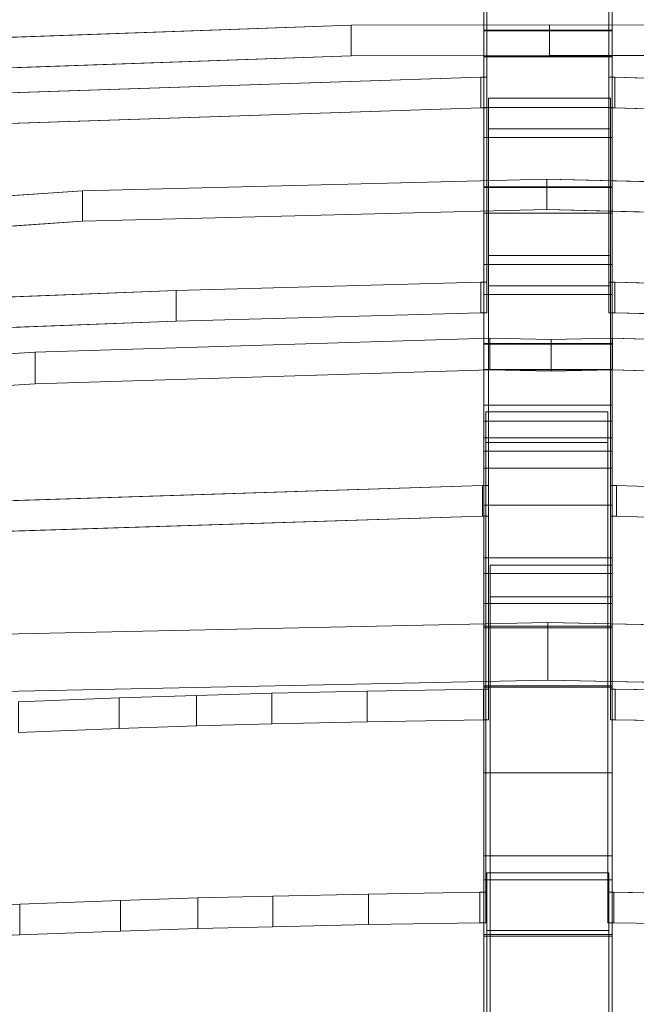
# Model space of a CAD drawing. Header units: millimetres. Extents: x -211 to 218, y -248 to 286.
# Tile 154 of 214: x -21 to 8, y 192 to 238. Entities that reach past the tile are written whole.
import ezdxf

# ---------------------------------------------------------------- set-up
doc = ezdxf.new("R2010")
doc.units = ezdxf.units.MM
doc.header["$LTSCALE"] = 25.4
doc.layers.add('None', color=7, linetype='Continuous', lineweight=9)

msp = doc.modelspace()

# ---------------------------------------------------------------- linework, layer by layer
at = {"layer": 'None', "color": 7, "linetype": 'Continuous', "lineweight": 9}
for points, invisible_edges in [([(-26.595, 247.873, 262.288), (0.854, 234.957, 265.449), (1.133, 248.682, 262.091), (-10.693, 259.338, 259.483)], 15), ([(18.657, 259.338, 259.483), (6.833, 248.682, 262.091), (7.11, 234.957, 265.449), (34.56, 247.873, 262.288)], 15), ([(-10.693, 257.912, 253.655), (1.133, 247.256, 256.263), (0.854, 233.531, 259.621), (-26.595, 246.447, 256.46)], 15), ([(34.56, 246.447, 256.46), (7.11, 233.531, 259.621), (6.833, 247.256, 256.263), (18.657, 257.912, 253.655)], 15), ([(0.988, 239.489, 222.177), (0.988, 233.536, 193.318), (0.988, 251.971, 327.491)], 11), ([(0.988, 181.96, 78.677), (0.988, 251.971, 327.491), (0.988, 233.536, 193.318), (0.988, 232.141, 187.792)], 10), ([(6.988, 251.971, 327.491), (6.988, 233.536, 193.318), (6.988, 239.489, 222.177)], 11), ([(6.988, 232.141, 187.792), (6.988, 233.536, 193.318), (6.988, 251.971, 327.491), (6.988, 181.96, 78.677)], 10), ([(-22.472, 251.521, 225.321), (-26.595, 240.436, 228.033), (-26.329, 224.487, 231.935), (-13.374, 224.986, 231.813)], 11), ([(-13.374, 224.986, 231.813), (0.854, 225.379, 231.717), (1.133, 241.292, 227.823), (-22.472, 251.521, 225.321)], 14), ([(30.436, 251.521, 225.321), (6.833, 241.292, 227.823), (7.11, 225.379, 231.717), (21.338, 224.986, 231.813)], 11), ([(-13.374, 223.56, 225.985), (-26.329, 223.061, 226.107), (-26.595, 239.01, 222.205), (0.731, 250.713, 219.341)], 14), ([(0.731, 250.713, 219.341), (0.854, 223.953, 225.889), (-13.374, 223.56, 225.985)], 9), ([(0.731, 250.713, 219.341), (1.133, 239.866, 221.995), (1.133, 223.953, 225.889), (0.854, 223.953, 225.889)], 9), ([(7.11, 223.953, 225.889), (6.833, 223.953, 225.889), (6.833, 239.866, 221.995), (7.245, 250.713, 219.341)], 12), ([(21.338, 223.56, 225.985), (7.11, 223.953, 225.889), (7.245, 250.713, 219.341)], 10), ([(7.245, 250.713, 219.341), (34.56, 239.01, 222.205), (34.293, 223.061, 226.107), (21.338, 223.56, 225.985)], 11), ([(0.988, 250.575, 219.266), (0.988, 244.45, 190.563), (0.988, 233.536, 193.318), (0.988, 239.489, 222.177)], 12), ([(6.988, 239.489, 222.177), (6.988, 233.536, 193.318), (6.988, 244.45, 190.563), (6.988, 250.575, 219.266)], 9), ([(0.854, 234.957, 265.449), (1.133, 234.957, 265.449), (1.133, 248.682, 262.091)], 8), ([(6.833, 248.682, 262.091), (6.833, 234.957, 265.449), (7.11, 234.957, 265.449)], 8), ([(-26.595, 247.873, 262.288), (-26.329, 234.053, 265.67), (0.854, 234.957, 265.449)], 9), ([(7.11, 234.957, 265.449), (34.293, 234.053, 265.67), (34.56, 247.873, 262.288)], 10), ([(1.133, 247.256, 256.263), (1.133, 233.531, 259.621), (0.854, 233.531, 259.621)], 8), ([(7.11, 233.531, 259.621), (6.833, 233.531, 259.621), (6.833, 247.256, 256.263)], 8), ([(0.854, 233.531, 259.621), (-26.329, 232.626, 259.842), (-26.595, 246.447, 256.46)], 10), ([(34.56, 246.447, 256.46), (34.293, 232.626, 259.842), (7.11, 233.531, 259.621)], 9), ([(-2.906, 244.761, 190.9), (-9.236, 244.666, 190.923), (1.206, 233.973, 193.539)], 10), ([(4.061, 244.797, 190.891), (-2.906, 244.761, 190.9), (1.206, 233.973, 193.539), (6.906, 233.973, 193.539)], 10), ([(6.906, 233.973, 193.539), (11.028, 244.761, 190.9), (4.061, 244.797, 190.891)], 9), ([(6.906, 233.973, 193.539), (17.347, 244.666, 190.923), (11.028, 244.761, 190.9)], 9), ([(-26.521, 233.058, 193.763), (-14.918, 244.523, 190.958), (-21.701, 244.25, 191.025)], 9), ([(-14.918, 244.523, 190.958), (-26.521, 233.058, 193.763), (-26.293, 215.003, 198.181), (0.927, 215.883, 197.965)], 11), ([(0.927, 215.883, 197.965), (1.206, 233.973, 193.539), (-9.236, 244.666, 190.923), (-14.918, 244.523, 190.958)], 11), ([(23.028, 244.523, 190.958), (17.347, 244.666, 190.923), (6.906, 233.973, 193.539), (7.184, 215.883, 197.965)], 14), ([(7.184, 215.883, 197.965), (34.403, 215.003, 198.181), (34.633, 233.058, 193.763), (23.028, 244.523, 190.958)], 14), ([(1.206, 232.547, 187.711), (-9.236, 243.24, 185.095), (-2.906, 243.335, 185.071)], 9), ([(6.906, 232.547, 187.711), (1.206, 232.547, 187.711), (-2.906, 243.335, 185.071), (4.061, 243.371, 185.063)], 10), ([(4.061, 243.371, 185.063), (11.028, 243.335, 185.071), (6.906, 232.547, 187.711)], 10), ([(11.028, 243.335, 185.071), (17.347, 243.24, 185.095), (6.906, 232.547, 187.711)], 10), ([(0.927, 214.457, 192.137), (-26.293, 213.577, 192.353), (-26.521, 231.632, 187.935), (-14.918, 243.097, 185.13)], 14), ([(-21.701, 242.824, 185.197), (-14.918, 243.097, 185.13), (-26.521, 231.632, 187.935)], 10), ([(-14.918, 243.097, 185.13), (-9.236, 243.24, 185.095), (1.206, 232.547, 187.711), (0.927, 214.457, 192.137)], 14), ([(0.988, 226.213, 158.992), (0.988, 232.141, 187.792), (0.988, 243.259, 184.985), (0.988, 237.157, 156.389)], 9), ([(7.184, 214.457, 192.137), (6.906, 232.547, 187.711), (17.347, 243.24, 185.095), (23.028, 243.097, 185.13)], 11), ([(6.988, 237.157, 156.389), (6.988, 243.259, 184.985), (6.988, 232.141, 187.792), (6.988, 226.213, 158.992)], 12), ([(23.028, 243.097, 185.13), (34.633, 231.632, 187.935), (34.403, 213.577, 192.353), (7.184, 214.457, 192.137)], 11), ([(0.854, 225.379, 231.717), (1.133, 225.379, 231.717), (1.133, 241.292, 227.823)], 8), ([(6.833, 241.292, 227.823), (6.833, 225.379, 231.717), (7.11, 225.379, 231.717)], 8), ([(-26.521, 225.657, 159.5), (-5.208, 237.384, 156.631), (-21.921, 236.789, 156.776), (-27.737, 236.444, 156.861)], 9), ([(-20.734, 205.771, 164.366), (-16.032, 205.961, 164.319), (-5.208, 237.384, 156.631), (-26.521, 225.657, 159.5)], 14), ([(-5.208, 237.384, 156.631), (-16.032, 205.961, 164.319), (-12.432, 206.08, 164.29)], 9), ([(-5.208, 237.384, 156.631), (-12.432, 206.08, 164.29), (-8.906, 206.175, 164.267)], 9), ([(-5.208, 237.384, 156.631), (-8.906, 206.175, 164.267), (-4.449, 206.27, 164.244)], 9), ([(4.061, 237.395, 156.628), (-5.208, 237.384, 156.631), (1.206, 226.632, 159.261), (6.906, 226.632, 159.261)], 10), ([(-4.449, 206.27, 164.244), (0.976, 206.365, 164.22), (1.206, 226.632, 159.261), (-5.208, 237.384, 156.631)], 14), ([(6.906, 226.632, 159.261), (13.318, 237.384, 156.631), (4.061, 237.395, 156.628)], 9), ([(13.318, 237.384, 156.631), (6.906, 226.632, 159.261), (7.135, 206.365, 164.22), (12.559, 206.27, 164.244)], 11), ([(0.988, 237.157, 156.389), (0.988, 237.122, 156.22), (0.988, 226.213, 158.992)], 8), ([(6.988, 226.213, 158.992), (6.988, 237.122, 156.22), (6.988, 237.157, 156.389)], 8), ([(-27.737, 235.018, 151.033), (-21.921, 235.363, 150.948), (-5.208, 235.958, 150.803), (-26.521, 224.231, 153.672)], 12), ([(-26.521, 224.231, 153.672), (-5.208, 235.958, 150.803), (-16.032, 204.535, 158.491), (-20.734, 204.345, 158.538)], 11), ([(-12.432, 204.654, 158.462), (-16.032, 204.535, 158.491), (-5.208, 235.958, 150.803)], 10), ([(-8.906, 204.749, 158.439), (-12.432, 204.654, 158.462), (-5.208, 235.958, 150.803)], 10), ([(-4.449, 204.844, 158.416), (-8.906, 204.749, 158.439), (-5.208, 235.958, 150.803)], 10), ([(6.906, 225.206, 153.433), (1.206, 225.206, 153.433), (-5.208, 235.958, 150.803), (4.061, 235.969, 150.8)], 10), ([(-5.208, 235.958, 150.803), (1.206, 225.206, 153.433), (0.976, 204.939, 158.392), (-4.449, 204.844, 158.416)], 11), ([(4.061, 235.969, 150.8), (13.318, 235.958, 150.803), (6.906, 225.206, 153.433)], 10), ([(12.559, 204.844, 158.416), (7.135, 204.939, 158.392), (6.906, 225.206, 153.433), (13.318, 235.958, 150.803)], 14), ([(0.988, 224.809, 153.468), (0.988, 235.931, 150.641), (0.988, 235.904, 150.515)], 8), ([(0.988, 235.904, 150.515), (0.988, 229.827, 122.047), (0.988, 218.893, 124.693), (0.988, 224.809, 153.468)], 14), ([(6.988, 235.904, 150.515), (6.988, 235.931, 150.641), (6.988, 224.809, 153.468)], 8), ([(6.988, 224.809, 153.468), (6.988, 218.893, 124.693), (6.988, 229.827, 122.047), (6.988, 235.904, 150.515)], 11), ([(0.927, 215.883, 197.965), (1.206, 215.883, 197.965), (1.206, 233.973, 193.539)], 8), ([(6.906, 233.973, 193.539), (6.906, 215.883, 197.965), (7.184, 215.883, 197.965)], 8), ([(1.206, 232.547, 187.711), (1.206, 214.457, 192.137), (0.927, 214.457, 192.137)], 8), ([(7.184, 214.457, 192.137), (6.906, 214.457, 192.137), (6.906, 232.547, 187.711)], 8), ([(0.988, 232.141, 187.792), (0.988, 176.858, 64.923), (0.988, 179.213, 70.924)], 9), ([(0.988, 176.858, 64.923), (0.988, 232.141, 187.792), (0.988, 226.213, 158.992)], 11), ([(0.988, 179.213, 70.924), (0.988, 181.96, 78.677), (0.988, 232.141, 187.792)], 10), ([(6.988, 232.141, 187.792), (6.988, 181.96, 78.677), (6.988, 224.809, 153.468), (6.988, 226.213, 158.992)], 11), ([(-26.342, 196.094, 130.658), (3.939, 230.195, 122.314), (-17.746, 229.648, 122.448), (-26.645, 218.283, 125.229)], 13), ([(1.083, 219.319, 124.976), (3.939, 230.195, 122.314), (-26.342, 196.094, 130.658)], 11), ([(25.611, 229.648, 122.448), (3.939, 230.195, 122.314), (1.083, 219.319, 124.976), (6.783, 219.319, 124.976)], 10), ([(-17.746, 229.648, 122.448), (-38.292, 228.25, 122.79), (-32.345, 218.283, 125.229), (-26.645, 218.283, 125.229)], 10), ([(0.988, 229.827, 122.047), (0.988, 229.8, 121.921), (0.988, 218.893, 124.693)], 8), ([(25.611, 229.648, 122.448), (6.783, 219.319, 124.976), (12.265, 196.795, 130.487), (16.722, 196.699, 130.51)], 11), ([(6.988, 218.893, 124.693), (6.988, 229.8, 121.921), (6.988, 229.827, 122.047)], 8), ([(-26.645, 216.857, 119.401), (-17.746, 228.222, 116.62), (3.939, 228.769, 116.486), (-26.342, 194.668, 124.83)], 13), ([(-26.342, 194.668, 124.83), (3.939, 228.769, 116.486), (1.083, 217.893, 119.147)], 11), ([(0.988, 211.773, 90.342), (0.988, 217.489, 119.168), (0.988, 228.61, 116.342), (0.988, 222.512, 87.766)], 9), ([(3.939, 228.769, 116.486), (25.611, 228.222, 116.62), (6.783, 217.893, 119.147), (1.083, 217.893, 119.147)], 10), ([(6.988, 222.512, 87.766), (6.988, 228.61, 116.342), (6.988, 217.489, 119.168), (6.988, 211.773, 90.342)], 12), ([(-38.292, 226.824, 116.962), (-17.746, 228.222, 116.62), (-26.645, 216.857, 119.401), (-32.345, 216.857, 119.401)], 10), ([(16.722, 195.273, 124.682), (12.265, 195.369, 124.659), (6.783, 217.893, 119.147), (25.611, 228.222, 116.62)], 14), ([(0.976, 206.365, 164.22), (1.206, 206.365, 164.22), (1.206, 226.632, 159.261)], 8), ([(6.906, 226.632, 159.261), (6.906, 206.365, 164.22), (7.135, 206.365, 164.22)], 8), ([(0.988, 226.213, 158.992), (0.988, 174.819, 60.443), (0.988, 176.858, 64.923)], 9), ([(0.988, 226.213, 158.992), (0.988, 224.809, 153.468), (0.988, 172.601, 56.172), (0.988, 174.819, 60.443)], 10), ([(1.206, 225.206, 153.433), (1.206, 204.939, 158.392), (0.976, 204.939, 158.392)], 8), ([(7.135, 204.939, 158.392), (6.906, 204.939, 158.392), (6.906, 225.206, 153.433)], 8), ([(0.988, 172.601, 56.172), (0.988, 224.809, 153.468), (0.988, 218.893, 124.693), (0.988, 217.489, 119.168)], 11), ([(6.988, 224.809, 153.468), (6.988, 181.96, 78.677), (6.988, 217.489, 119.168), (6.988, 218.893, 124.693)], 11), ([(1.27, 222.76, 87.405), (-19.962, 222.114, 87.569), (1.292, 212.16, 90.102)], 10), ([(1.292, 212.16, 90.102), (6.992, 212.16, 90.102), (4.147, 222.708, 87.418), (1.27, 222.76, 87.405)], 10), ([(6.992, 212.16, 90.102), (28.244, 222.114, 87.569), (7.012, 222.76, 87.405), (4.147, 222.708, 87.418)], 9), ([(0.988, 222.512, 87.766), (0.988, 222.507, 87.747), (0.988, 211.773, 90.342)], 10), ([(0.988, 222.507, 87.747), (0.988, 222.48, 87.622), (0.988, 211.773, 90.342)], 8), ([(6.988, 211.773, 90.342), (6.988, 222.507, 87.747), (6.988, 222.512, 87.766)], 9), ([(6.988, 211.773, 90.342), (6.988, 222.48, 87.622), (6.988, 222.507, 87.747)], 8), ([(-26.436, 211.024, 90.391), (-19.962, 222.114, 87.569), (-29.403, 221.514, 87.722)], 9), ([(-19.962, 222.114, 87.569), (-26.436, 211.024, 90.391), (-26.292, 186.66, 96.589), (-20.623, 186.878, 96.533)], 11), ([(-20.623, 186.878, 96.533), (-15.921, 187.045, 96.491), (-19.962, 222.114, 87.569)], 10), ([(1.292, 212.16, 90.102), (-19.962, 222.114, 87.569), (-8.795, 187.239, 96.442), (-4.35, 187.319, 96.421)], 11), ([(-19.962, 222.114, 87.569), (-12.309, 187.155, 96.463), (-8.795, 187.239, 96.442)], 9), ([(-15.921, 187.045, 96.491), (-12.309, 187.155, 96.463), (-19.962, 222.114, 87.569)], 10), ([(12.633, 187.319, 96.421), (17.077, 187.239, 96.442), (28.244, 222.114, 87.569), (6.992, 212.16, 90.102)], 14), ([(1.292, 210.681, 84.287), (-19.962, 220.635, 81.755), (1.27, 221.28, 81.59)], 9), ([(0.988, 210.369, 84.817), (0.988, 221.306, 82.039), (0.988, 221.279, 81.912)], 8), ([(0.988, 210.369, 84.817), (0.988, 221.279, 81.912), (0.988, 219.636, 73.902)], 9), ([(1.27, 221.28, 81.59), (4.147, 221.229, 81.603), (6.992, 210.681, 84.287), (1.292, 210.681, 84.287)], 10), ([(4.147, 221.229, 81.603), (7.012, 221.28, 81.59), (28.244, 220.635, 81.755), (6.992, 210.681, 84.287)], 12), ([(6.988, 221.279, 81.912), (6.988, 221.306, 82.039), (6.988, 210.369, 84.817)], 8), ([(6.988, 219.636, 73.902), (6.988, 221.279, 81.912), (6.988, 210.369, 84.817), (6.988, 176.858, 64.923)], 14), ([(-29.403, 220.034, 81.907), (-19.962, 220.635, 81.755), (-26.436, 209.545, 84.576)], 10), ([(-20.623, 185.399, 90.719), (-26.292, 185.181, 90.774), (-26.436, 209.545, 84.576), (-19.962, 220.635, 81.755)], 14), ([(-19.962, 220.635, 81.755), (-15.921, 185.566, 90.676), (-20.623, 185.399, 90.719)], 9), ([(-19.962, 220.635, 81.755), (-12.309, 185.676, 90.648), (-15.921, 185.566, 90.676)], 9), ([(-4.35, 185.84, 90.606), (-8.795, 185.759, 90.627), (-19.962, 220.635, 81.755), (1.292, 210.681, 84.287)], 14), ([(-8.795, 185.759, 90.627), (-12.309, 185.676, 90.648), (-19.962, 220.635, 81.755)], 10), ([(6.992, 210.681, 84.287), (28.244, 220.635, 81.755), (17.077, 185.759, 90.627), (12.633, 185.84, 90.606)], 11), ([(0.988, 210.369, 84.817), (0.988, 219.636, 73.902), (0.988, 218.105, 67.255)], 9), ([(6.988, 218.105, 67.255), (6.988, 219.636, 73.902), (6.988, 176.858, 64.923)], 10), ([(1.083, 219.319, 124.976), (-26.342, 196.094, 130.658), (-26.342, 196.093, 130.658), (-20.685, 196.319, 130.603)], 9), ([(-20.685, 196.319, 130.603), (-15.971, 196.497, 130.559), (1.083, 219.319, 124.976)], 10), ([(-15.971, 196.497, 130.559), (-12.371, 196.616, 130.53), (1.083, 219.319, 124.976)], 10), ([(1.083, 219.319, 124.976), (-12.371, 196.616, 130.53), (-8.857, 196.699, 130.51)], 9), ([(-8.857, 196.699, 130.51), (-4.4, 196.795, 130.487), (1.083, 219.319, 124.976)], 10), ([(-4.4, 196.795, 130.487), (0.804, 196.878, 130.466), (1.083, 219.319, 124.976)], 10), ([(0.804, 196.878, 130.466), (1.083, 196.878, 130.466), (1.083, 219.319, 124.976)], 8), ([(6.783, 219.319, 124.976), (7.061, 196.878, 130.466), (12.265, 196.795, 130.487)], 9), ([(6.783, 219.319, 124.976), (6.783, 196.878, 130.466), (7.061, 196.878, 130.466)], 8), ([(0.988, 197.458, 47.687), (0.988, 210.369, 84.817), (0.988, 218.105, 67.255), (0.988, 216.688, 61.991)], 11), ([(6.988, 176.858, 64.923), (6.988, 214.962, 56.708), (6.988, 216.688, 61.991), (6.988, 218.105, 67.255)], 9), ([(-20.685, 194.893, 124.775), (-26.342, 194.667, 124.83), (-26.342, 194.668, 124.83), (1.083, 217.893, 119.147)], 12), ([(1.083, 217.893, 119.147), (-15.971, 195.071, 124.731), (-20.685, 194.893, 124.775)], 9), ([(1.083, 217.893, 119.147), (-12.371, 195.19, 124.702), (-15.971, 195.071, 124.731)], 9), ([(-8.857, 195.273, 124.682), (-12.371, 195.19, 124.702), (1.083, 217.893, 119.147)], 10), ([(1.083, 217.893, 119.147), (-4.4, 195.369, 124.659), (-8.857, 195.273, 124.682)], 9), ([(1.083, 217.893, 119.147), (0.804, 195.452, 124.638), (-4.4, 195.369, 124.659)], 9), ([(1.083, 217.893, 119.147), (1.083, 195.452, 124.638), (0.804, 195.452, 124.638)], 8), ([(12.265, 195.369, 124.659), (7.061, 195.452, 124.638), (6.783, 217.893, 119.147)], 10), ([(7.061, 195.452, 124.638), (6.783, 195.452, 124.638), (6.783, 217.893, 119.147)], 8), ([(0.988, 217.489, 119.168), (0.988, 170.226, 52.052), (0.988, 172.601, 56.172)], 9), ([(0.988, 167.674, 48.044), (0.988, 217.489, 119.168), (0.988, 123.028, -21.297)], 11), ([(0.988, 167.674, 48.044), (0.988, 170.226, 52.052), (0.988, 217.489, 119.168)], 10), ([(0.988, 211.773, 90.342), (0.988, 210.369, 84.817), (0.988, 123.028, -21.297), (0.988, 217.489, 119.168)], 14), ([(6.988, 211.773, 90.342), (6.988, 217.489, 119.168), (6.988, 181.96, 78.677)], 11), ([(0.988, 216.688, 61.991), (0.988, 214.962, 56.708), (0.988, 197.458, 47.687)], 10), ([(0.988, 214.962, 56.708), (0.988, 212.503, 50.017), (0.988, 197.458, 47.687)], 10), ([(6.988, 176.858, 64.923), (6.988, 212.503, 50.017), (6.988, 214.962, 56.708)], 9), ([(0.988, 212.503, 50.017), (0.988, 209.311, 41.92), (0.988, 209.235, 41.779), (0.988, 197.458, 47.687)], 8), ([(6.988, 209.311, 41.92), (6.988, 212.503, 50.017), (6.988, 176.858, 64.923), (6.988, 197.458, 47.687)], 14), ([(-4.35, 187.319, 96.421), (1.013, 187.399, 96.401), (1.292, 212.16, 90.102)], 10), ([(1.013, 187.399, 96.401), (1.292, 187.399, 96.401), (1.292, 212.16, 90.102)], 8), ([(6.992, 212.16, 90.102), (7.27, 187.399, 96.401), (12.633, 187.319, 96.421)], 9), ([(6.992, 212.16, 90.102), (6.992, 187.399, 96.401), (7.27, 187.399, 96.401)], 8), ([(6.988, 181.96, 78.677), (6.988, 179.213, 70.924), (6.988, 210.369, 84.817), (6.988, 211.773, 90.342)], 10), ([(1.292, 210.681, 84.287), (1.013, 185.919, 90.586), (-4.35, 185.84, 90.606)], 9), ([(1.292, 210.681, 84.287), (1.292, 185.919, 90.586), (1.013, 185.919, 90.586)], 8), ([(12.633, 185.84, 90.606), (7.27, 185.919, 90.586), (6.992, 210.681, 84.287)], 10), ([(7.27, 185.919, 90.586), (6.992, 185.919, 90.586), (6.992, 210.681, 84.287)], 8), ([(0.988, 197.458, 47.687), (0.988, 194.902, 42.593), (0.988, 123.028, -21.297), (0.988, 210.369, 84.817)], 14), ([(6.988, 179.213, 70.924), (6.988, 176.858, 64.923), (6.988, 210.369, 84.817)], 10), ([(-26.595, 197.092, 47.913), (3.988, 209.483, 41.691), (-21.468, 208.945, 41.961)], 9), ([(-26.415, 173.738, 59.641), (-26.403, 173.743, 59.638), (3.988, 209.483, 41.691), (-26.595, 197.092, 47.913)], 14), ([(1.133, 197.793, 47.561), (3.988, 209.483, 41.691), (-26.403, 173.743, 59.638)], 11), ([(29.432, 208.945, 41.961), (3.988, 209.483, 41.691), (1.133, 197.793, 47.561), (6.833, 197.793, 47.561)], 10), ([(6.988, 197.458, 47.687), (6.988, 209.235, 41.779), (6.988, 209.311, 41.92)], 8), ([(34.56, 197.092, 47.913), (29.432, 208.945, 41.961), (6.833, 197.793, 47.561)], 11), ([(-21.468, 206.253, 36.599), (3.988, 206.79, 36.329), (-26.595, 194.399, 42.551)], 10), ([(-26.595, 194.399, 42.551), (3.988, 206.79, 36.329), (-26.403, 171.051, 54.276), (-26.415, 171.045, 54.279)], 11), ([(-26.403, 171.051, 54.276), (3.988, 206.79, 36.329), (1.133, 195.1, 42.199)], 11), ([(0.988, 194.902, 42.593), (0.988, 206.519, 36.764), (0.988, 206.459, 36.653)], 8), ([(6.833, 195.1, 42.199), (1.133, 195.1, 42.199), (3.988, 206.79, 36.329)], 10), ([(3.988, 206.79, 36.329), (34.56, 194.399, 42.551), (6.833, 195.1, 42.199)], 11), ([(34.56, 194.399, 42.551), (3.988, 206.79, 36.329), (29.432, 206.253, 36.599)], 9), ([(6.988, 206.459, 36.653), (6.988, 206.519, 36.764), (6.988, 194.902, 42.593)], 8), ([(0.988, 194.902, 42.593), (0.988, 206.459, 36.653), (0.988, 202.463, 29.554)], 9), ([(6.988, 202.463, 29.554), (6.988, 206.459, 36.653), (6.988, 194.902, 42.593)], 10), ([(0.988, 194.902, 42.593), (0.988, 202.463, 29.554), (0.988, 198.584, 23.225)], 9), ([(6.988, 198.584, 23.225), (6.988, 202.463, 29.554), (6.988, 194.902, 42.593)], 10), ([(0.988, 194.902, 42.593), (0.988, 198.584, 23.225), (0.988, 194.834, 17.691)], 9), ([(6.988, 194.834, 17.691), (6.988, 198.584, 23.225), (6.988, 194.902, 42.593)], 10), ([(1.133, 197.793, 47.561), (-26.403, 173.743, 59.638), (-26.403, 173.738, 59.641), (0.854, 174.685, 59.165)], 9), ([(0.854, 174.685, 59.165), (1.133, 174.685, 59.165), (1.133, 197.793, 47.561)], 8), ([(6.833, 197.793, 47.561), (7.11, 174.685, 59.165), (34.379, 173.738, 59.641), (34.56, 197.092, 47.913)], 13), ([(6.833, 197.793, 47.561), (6.833, 174.685, 59.165), (7.11, 174.685, 59.165)], 8), ([(6.988, 194.902, 42.593), (6.988, 197.458, 47.687), (6.988, 174.819, 60.443), (6.988, 172.601, 56.172)], 10), ([(6.988, 197.458, 47.687), (6.988, 176.858, 64.923), (6.988, 174.819, 60.443)], 9), ([(0.854, 171.992, 53.803), (-26.403, 171.045, 54.279), (-26.403, 171.051, 54.276), (1.133, 195.1, 42.199)], 12), ([(1.133, 195.1, 42.199), (1.133, 171.992, 53.803), (0.854, 171.992, 53.803)], 8), ([(34.379, 171.045, 54.279), (7.11, 171.992, 53.803), (6.833, 195.1, 42.199), (34.56, 194.399, 42.551)], 14), ([(7.11, 171.992, 53.803), (6.833, 171.992, 53.803), (6.833, 195.1, 42.199)], 8), ([(0.988, 194.834, 17.691), (0.988, 190.34, 11.876), (0.988, 166.509, 6.856), (0.988, 194.902, 42.593)], 14), ([(0.988, 166.509, 6.856), (0.988, 162.319, 2.991), (0.988, 123.028, -21.297), (0.988, 194.902, 42.593)], 14), ([(6.988, 194.902, 42.593), (6.988, 170.226, 52.052), (6.988, 167.674, 48.044)], 9), ([(6.988, 194.902, 42.593), (6.988, 166.509, 6.856), (6.988, 190.34, 11.876), (6.988, 194.834, 17.691)], 11), ([(6.988, 172.601, 56.172), (6.988, 170.226, 52.052), (6.988, 194.902, 42.593)], 10), ([(6.988, 167.674, 48.044), (6.988, 164.943, 44.147), (6.988, 194.902, 42.593)], 10), ([(6.988, 164.943, 44.147), (6.988, 157.712, 35.317), (6.988, 194.902, 42.593)], 10), ([(6.988, 157.712, 35.317), (6.988, 149.482, 27.185), (6.988, 194.902, 42.593)], 10), ([(6.988, 166.509, 6.856), (6.988, 194.902, 42.593), (6.988, 149.482, 27.185)], 11)]:
    msp.add_3dface(points, dxfattribs=dict(at, invisible_edges=invisible_edges))
for points in [[(6.988, 251.971, 327.491), (0.988, 251.971, 327.491), (0.988, 181.96, 78.677), (6.988, 181.96, 78.677)], [(1.133, 234.957, 265.449), (1.133, 233.531, 259.621), (1.133, 247.256, 256.263), (1.133, 248.682, 262.091)], [(6.833, 248.682, 262.091), (6.833, 247.256, 256.263), (6.833, 233.531, 259.621), (6.833, 234.957, 265.449)], [(6.988, 233.536, 193.318), (0.988, 233.536, 193.318), (0.988, 244.45, 190.563), (6.988, 244.45, 190.563)], [(6.988, 237.157, 156.389), (0.988, 237.157, 156.389), (0.988, 243.259, 184.985), (6.988, 243.259, 184.985)], [(6.988, 243.259, 184.985), (0.988, 243.259, 184.985), (0.988, 232.141, 187.792), (6.988, 232.141, 187.792)], [(1.133, 225.379, 231.717), (1.133, 223.953, 225.889), (1.133, 239.866, 221.995), (1.133, 241.292, 227.823)], [(6.833, 241.292, 227.823), (6.833, 239.866, 221.995), (6.833, 223.953, 225.889), (6.833, 225.379, 231.717)], [(-5.208, 237.384, 156.631), (-5.208, 235.958, 150.803), (-21.921, 235.363, 150.948), (-21.921, 236.789, 156.776)], [(4.061, 237.395, 156.628), (4.061, 235.969, 150.8), (-5.208, 235.958, 150.803), (-5.208, 237.384, 156.631)], [(13.318, 237.384, 156.631), (13.318, 235.958, 150.803), (4.061, 235.969, 150.8), (4.061, 237.395, 156.628)], [(6.988, 237.122, 156.22), (0.988, 237.122, 156.22), (0.988, 237.157, 156.389), (6.988, 237.157, 156.389)], [(6.988, 226.213, 158.992), (0.988, 226.213, 158.992), (0.988, 237.122, 156.22), (6.988, 237.122, 156.22)], [(6.988, 235.904, 150.515), (0.988, 235.904, 150.515), (0.988, 235.931, 150.641), (6.988, 235.931, 150.641)], [(6.988, 235.931, 150.641), (0.988, 235.931, 150.641), (0.988, 224.809, 153.468), (6.988, 224.809, 153.468)], [(6.988, 229.827, 122.047), (0.988, 229.827, 122.047), (0.988, 235.904, 150.515), (6.988, 235.904, 150.515)], [(-26.329, 234.053, 265.67), (-26.329, 232.626, 259.842), (0.854, 233.531, 259.621), (0.854, 234.957, 265.449)], [(0.854, 234.957, 265.449), (0.854, 233.531, 259.621), (1.133, 233.531, 259.621), (1.133, 234.957, 265.449)], [(6.833, 234.957, 265.449), (6.833, 233.531, 259.621), (7.11, 233.531, 259.621), (7.11, 234.957, 265.449)], [(7.11, 234.957, 265.449), (7.11, 233.531, 259.621), (34.293, 232.626, 259.842), (34.293, 234.053, 265.67)], [(1.206, 215.883, 197.965), (1.206, 214.457, 192.137), (1.206, 232.547, 187.711), (1.206, 233.973, 193.539)], [(1.206, 233.973, 193.539), (1.206, 232.547, 187.711), (6.906, 232.547, 187.711), (6.906, 233.973, 193.539)], [(6.906, 233.973, 193.539), (6.906, 232.547, 187.711), (6.906, 214.457, 192.137), (6.906, 215.883, 197.965)], [(6.988, 232.141, 187.792), (0.988, 232.141, 187.792), (0.988, 233.536, 193.318), (6.988, 233.536, 193.318)], [(3.939, 230.195, 122.314), (3.939, 228.769, 116.486), (-17.746, 228.222, 116.62), (-17.746, 229.648, 122.448)], [(25.611, 229.648, 122.448), (25.611, 228.222, 116.62), (3.939, 228.769, 116.486), (3.939, 230.195, 122.314)], [(-17.746, 229.648, 122.448), (-17.746, 228.222, 116.62), (-38.292, 226.824, 116.962), (-38.292, 228.25, 122.79)], [(6.988, 229.8, 121.921), (0.988, 229.8, 121.921), (0.988, 229.827, 122.047), (6.988, 229.827, 122.047)], [(6.988, 218.893, 124.693), (0.988, 218.893, 124.693), (0.988, 229.8, 121.921), (6.988, 229.8, 121.921)], [(6.988, 222.512, 87.766), (0.988, 222.512, 87.766), (0.988, 228.61, 116.342), (6.988, 228.61, 116.342)], [(6.988, 228.61, 116.342), (0.988, 228.61, 116.342), (0.988, 217.489, 119.168), (6.988, 217.489, 119.168)], [(1.206, 206.365, 164.22), (1.206, 204.939, 158.392), (1.206, 225.206, 153.433), (1.206, 226.632, 159.261)], [(1.206, 226.632, 159.261), (1.206, 225.206, 153.433), (6.906, 225.206, 153.433), (6.906, 226.632, 159.261)], [(6.906, 226.632, 159.261), (6.906, 225.206, 153.433), (6.906, 204.939, 158.392), (6.906, 206.365, 164.22)], [(6.988, 224.809, 153.468), (0.988, 224.809, 153.468), (0.988, 226.213, 158.992), (6.988, 226.213, 158.992)], [(-13.374, 224.986, 231.813), (-13.374, 223.56, 225.985), (0.854, 223.953, 225.889), (0.854, 225.379, 231.717)], [(0.854, 225.379, 231.717), (0.854, 223.953, 225.889), (1.133, 223.953, 225.889), (1.133, 225.379, 231.717)], [(6.833, 225.379, 231.717), (6.833, 223.953, 225.889), (7.11, 223.953, 225.889), (7.11, 225.379, 231.717)], [(7.11, 225.379, 231.717), (7.11, 223.953, 225.889), (21.338, 223.56, 225.985), (21.338, 224.986, 231.813)], [(-26.329, 224.487, 231.935), (-26.329, 223.061, 226.107), (-13.374, 223.56, 225.985), (-13.374, 224.986, 231.813)], [(1.27, 222.76, 87.405), (1.27, 221.28, 81.59), (-19.962, 220.635, 81.755), (-19.962, 222.114, 87.569)], [(4.147, 222.708, 87.418), (4.147, 221.229, 81.603), (1.27, 221.28, 81.59), (1.27, 222.76, 87.405)], [(7.012, 222.76, 87.405), (7.012, 221.28, 81.59), (4.147, 221.229, 81.603), (4.147, 222.708, 87.418)], [(28.244, 222.114, 87.569), (28.244, 220.635, 81.755), (7.012, 221.28, 81.59), (7.012, 222.76, 87.405)], [(6.988, 222.507, 87.747), (0.988, 222.507, 87.747), (0.988, 222.512, 87.766), (6.988, 222.512, 87.766)], [(6.988, 222.48, 87.622), (0.988, 222.48, 87.622), (0.988, 222.507, 87.747), (6.988, 222.507, 87.747)], [(6.988, 211.773, 90.342), (0.988, 211.773, 90.342), (0.988, 222.48, 87.622), (6.988, 222.48, 87.622)], [(-19.962, 222.114, 87.569), (-19.962, 220.635, 81.755), (-29.403, 220.034, 81.907), (-29.403, 221.514, 87.722)], [(6.988, 221.279, 81.912), (0.988, 221.279, 81.912), (0.988, 221.306, 82.039), (6.988, 221.306, 82.039)], [(6.988, 221.306, 82.039), (0.988, 221.306, 82.039), (0.988, 210.369, 84.817), (6.988, 210.369, 84.817)], [(6.988, 219.636, 73.902), (0.988, 219.636, 73.902), (0.988, 221.279, 81.912), (6.988, 221.279, 81.912)], [(6.988, 218.105, 67.255), (0.988, 218.105, 67.255), (0.988, 219.636, 73.902), (6.988, 219.636, 73.902)], [(1.083, 196.878, 130.466), (1.083, 195.452, 124.638), (1.083, 217.893, 119.147), (1.083, 219.319, 124.976)], [(1.083, 219.319, 124.976), (1.083, 217.893, 119.147), (6.783, 217.893, 119.147), (6.783, 219.319, 124.976)], [(6.783, 219.319, 124.976), (6.783, 217.893, 119.147), (6.783, 195.452, 124.638), (6.783, 196.878, 130.466)], [(6.988, 217.489, 119.168), (0.988, 217.489, 119.168), (0.988, 218.893, 124.693), (6.988, 218.893, 124.693)], [(6.988, 216.688, 61.991), (0.988, 216.688, 61.991), (0.988, 218.105, 67.255), (6.988, 218.105, 67.255)], [(6.988, 214.962, 56.708), (0.988, 214.962, 56.708), (0.988, 216.688, 61.991), (6.988, 216.688, 61.991)], [(-26.293, 215.003, 198.181), (-26.293, 213.577, 192.353), (0.927, 214.457, 192.137), (0.927, 215.883, 197.965)], [(0.927, 215.883, 197.965), (0.927, 214.457, 192.137), (1.206, 214.457, 192.137), (1.206, 215.883, 197.965)], [(6.906, 215.883, 197.965), (6.906, 214.457, 192.137), (7.184, 214.457, 192.137), (7.184, 215.883, 197.965)], [(7.184, 215.883, 197.965), (7.184, 214.457, 192.137), (34.403, 213.577, 192.353), (34.403, 215.003, 198.181)], [(6.988, 212.503, 50.017), (0.988, 212.503, 50.017), (0.988, 214.962, 56.708), (6.988, 214.962, 56.708)], [(6.988, 209.311, 41.92), (0.988, 209.311, 41.92), (0.988, 212.503, 50.017), (6.988, 212.503, 50.017)], [(1.292, 187.399, 96.401), (1.292, 185.919, 90.586), (1.292, 210.681, 84.287), (1.292, 212.16, 90.102)], [(1.292, 212.16, 90.102), (1.292, 210.681, 84.287), (6.992, 210.681, 84.287), (6.992, 212.16, 90.102)], [(6.992, 212.16, 90.102), (6.992, 210.681, 84.287), (6.992, 185.919, 90.586), (6.992, 187.399, 96.401)], [(6.988, 210.369, 84.817), (0.988, 210.369, 84.817), (0.988, 211.773, 90.342), (6.988, 211.773, 90.342)], [(3.988, 209.483, 41.691), (3.988, 206.79, 36.329), (-21.468, 206.253, 36.599), (-21.468, 208.945, 41.961)], [(6.988, 209.235, 41.779), (0.988, 209.235, 41.779), (0.988, 209.311, 41.92), (6.988, 209.311, 41.92)], [(29.432, 208.945, 41.961), (29.432, 206.253, 36.599), (3.988, 206.79, 36.329), (3.988, 209.483, 41.691)], [(6.988, 197.458, 47.687), (0.988, 197.458, 47.687), (0.988, 209.235, 41.779), (6.988, 209.235, 41.779)], [(6.988, 206.459, 36.653), (0.988, 206.459, 36.653), (0.988, 206.519, 36.764), (6.988, 206.519, 36.764)], [(6.988, 206.519, 36.764), (0.988, 206.519, 36.764), (0.988, 194.902, 42.593), (6.988, 194.902, 42.593)], [(-16.032, 205.961, 164.319), (-16.032, 204.535, 158.491), (-12.432, 204.654, 158.462), (-12.432, 206.08, 164.29)], [(-12.432, 206.08, 164.29), (-12.432, 204.654, 158.462), (-8.906, 204.749, 158.439), (-8.906, 206.175, 164.267)], [(-8.906, 206.175, 164.267), (-8.906, 204.749, 158.439), (-4.449, 204.844, 158.416), (-4.449, 206.27, 164.244)], [(-4.449, 206.27, 164.244), (-4.449, 204.844, 158.416), (0.976, 204.939, 158.392), (0.976, 206.365, 164.22)], [(0.976, 206.365, 164.22), (0.976, 204.939, 158.392), (1.206, 204.939, 158.392), (1.206, 206.365, 164.22)], [(6.988, 202.463, 29.554), (0.988, 202.463, 29.554), (0.988, 206.459, 36.653), (6.988, 206.459, 36.653)], [(6.906, 206.365, 164.22), (6.906, 204.939, 158.392), (7.135, 204.939, 158.392), (7.135, 206.365, 164.22)], [(7.135, 206.365, 164.22), (7.135, 204.939, 158.392), (12.559, 204.844, 158.416), (12.559, 206.27, 164.244)], [(-20.734, 205.771, 164.366), (-20.734, 204.345, 158.538), (-16.032, 204.535, 158.491), (-16.032, 205.961, 164.319)], [(6.988, 198.584, 23.225), (0.988, 198.584, 23.225), (0.988, 202.463, 29.554), (6.988, 202.463, 29.554)], [(6.988, 194.834, 17.691), (0.988, 194.834, 17.691), (0.988, 198.584, 23.225), (6.988, 198.584, 23.225)], [(1.133, 174.685, 59.165), (1.133, 171.992, 53.803), (1.133, 195.1, 42.199), (1.133, 197.793, 47.561)], [(1.133, 197.793, 47.561), (1.133, 195.1, 42.199), (6.833, 195.1, 42.199), (6.833, 197.793, 47.561)], [(6.833, 197.793, 47.561), (6.833, 195.1, 42.199), (6.833, 171.992, 53.803), (6.833, 174.685, 59.165)], [(6.988, 194.902, 42.593), (0.988, 194.902, 42.593), (0.988, 197.458, 47.687), (6.988, 197.458, 47.687)], [(-4.4, 196.795, 130.487), (-4.4, 195.369, 124.659), (0.804, 195.452, 124.638), (0.804, 196.878, 130.466)], [(0.804, 196.878, 130.466), (0.804, 195.452, 124.638), (1.083, 195.452, 124.638), (1.083, 196.878, 130.466)], [(6.783, 196.878, 130.466), (6.783, 195.452, 124.638), (7.061, 195.452, 124.638), (7.061, 196.878, 130.466)], [(7.061, 196.878, 130.466), (7.061, 195.452, 124.638), (12.265, 195.369, 124.659), (12.265, 196.795, 130.487)], [(-20.685, 196.319, 130.603), (-20.685, 194.893, 124.775), (-15.971, 195.071, 124.731), (-15.971, 196.497, 130.559)], [(-15.971, 196.497, 130.559), (-15.971, 195.071, 124.731), (-12.371, 195.19, 124.702), (-12.371, 196.616, 130.53)], [(-12.371, 196.616, 130.53), (-12.371, 195.19, 124.702), (-8.857, 195.273, 124.682), (-8.857, 196.699, 130.51)], [(-8.857, 196.699, 130.51), (-8.857, 195.273, 124.682), (-4.4, 195.369, 124.659), (-4.4, 196.795, 130.487)], [(6.988, 190.34, 11.876), (0.988, 190.34, 11.876), (0.988, 194.834, 17.691), (6.988, 194.834, 17.691)]]:
    msp.add_3dface(points, dxfattribs=at)

doc.saveas('drawing.dxf')
